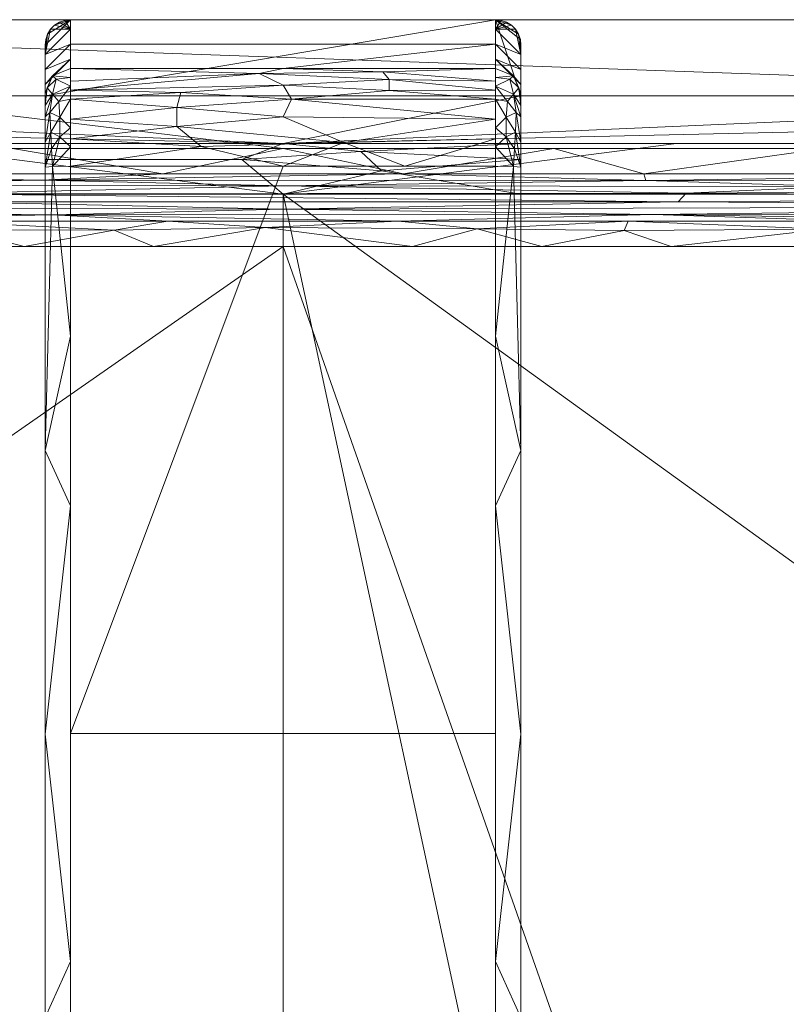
# Model space of a CAD drawing. Header units: millimetres. Extents: x -250 to 250, y 0 to 380.
# Tile 8 of 9: x -52 to 99, y 186 to 380. Entities that reach past the tile are written whole.
import ezdxf

# ---------------------------------------------------------------- set-up
doc = ezdxf.new("R2010")
doc.units = ezdxf.units.MM
doc.layers.add('A-GENM', color=13, linetype='Continuous')

# ---------------------------------------------------------------- blocks, each defined once
blk = doc.blocks.new('MODEL_CCASF514-1000410R0 - MODEL_CCASF514-1000410R0-443994-Preview')
at = {"layer": 'A-GENM', "lineweight": 9}
mesh = blk.add_polyface(dxfattribs=at)
corners = [(-210, 0, -10), (210, 0, -10), (230, -5.36, -10), (244.64, -20, -10), (250, -40, -10), (250, -340, -10), (244.64, -360, -10), (230, -374.64, -10), (210, -380, -10), (-210, -380, -10), (-230, -374.64, -10), (-244.64, -360, -10), (-250, -340, -10), (-250, -40, -10), (-244.64, -20, -10), (-230, -5.36, -10), (235, -34.95, -10), (234.5, -30.51, -10), (233.03, -26.29, -10), (230.66, -22.51, -10), (227.5, -19.35, -10), (223.71, -16.97, -10), (219.49, -15.5, -10), (215.05, -15, -10), (-215.05, -15, -10), (-219.49, -15.5, -10), (-223.71, -16.97, -10), (-227.49, -19.34, -10), (-230.65, -22.5, -10), (-233.03, -26.29, -10), (-234.5, -30.51, -10), (-235, -34.95, -10), (-235, -190, -10), (-235, -345.05, -10), (-234.5, -349.49, -10), (-233.03, -353.71, -10), (-230.66, -357.49, -10), (-227.5, -360.65, -10), (-223.71, -363.03, -10), (-219.49, -364.5, -10), (-215.05, -365, -10), (215.05, -365, -10), (219.49, -364.5, -10), (223.71, -363.03, -10), (227.49, -360.66, -10), (230.65, -357.5, -10), (233.03, -353.71, -10), (234.5, -349.49, -10), (235, -345.05, -10)]
mesh.append_faces([[corners[k] for k in face] for face in [(9, 40, 8), (33, 12, 32), (31, 13, 30), (27, 15, 26), (23, 1, 22)]], dxfattribs={"vtx0": -1, "vtx1": -1})
mesh.append_faces([[corners[k] for k in face] for face in [(10, 38, 39), (34, 11, 12, 33), (11, 36, 37), (7, 43, 44), (7, 44, 45), (6, 46, 47, 5), (13, 31, 32, 12), (14, 29, 30, 13), (14, 28, 29), (15, 27, 28, 14), (0, 24, 25), (2, 21, 22, 1)]], dxfattribs={"vtx0": -1, "vtx2": -1})
mesh.append_faces([[corners[k] for k in face] for face in [(5, 47, 48, 16)]], dxfattribs={"vtx0": -1, "vtx3": -1})
mesh.append_faces([[corners[k] for k in face] for face in [(35, 36, 11), (34, 35, 11), (41, 42, 8, 40), (18, 19, 3), (19, 20, 3)]], dxfattribs={"vtx1": -1, "vtx2": -1})
mesh.append_faces([[corners[k] for k in face] for face in [(37, 38, 10, 11), (39, 40, 9, 10), (7, 8, 42, 43), (45, 46, 6, 7), (25, 26, 15, 0), (17, 18, 3, 4), (16, 17, 4, 5), (0, 1, 23, 24), (20, 21, 2, 3)]], dxfattribs={"vtx1": -1, "vtx3": -1})
mesh = blk.add_polyface(dxfattribs=at)
corners = [(-250, -40), (-250, -340), (-244.64, -360), (-230, -374.64), (-210, -380), (210, -380), (230, -374.64), (244.64, -360), (250, -340), (250, -40), (244.64, -20), (230, -5.36), (210, 0), (-210, 0), (-230, -5.36), (-244.64, -20), (0, -25.34), (106.58, -25.34), (213.17, -25.34), (223.77, -29.73), (228.16, -40.33), (228.16, -190), (228.16, -339.67), (223.77, -350.27), (213.17, -354.66), (0, -354.66), (-213.17, -354.66), (-223.77, -350.27), (-228.16, -339.67), (-228.16, -190), (-228.16, -40.33), (-223.77, -29.73), (-213.17, -25.34), (-106.58, -25.34)]
mesh.append_faces([[corners[k] for k in face] for face in [(19, 11, 18)]], dxfattribs={"vtx0": -1, "vtx1": -1})
mesh.append_faces([[corners[k] for k in face] for face in [(30, 15, 0, 29), (31, 14, 15, 30), (32, 13, 14, 31), (6, 23, 24, 5), (7, 22, 23, 6), (8, 21, 22, 7), (21, 8, 9), (18, 11, 12, 17)]], dxfattribs={"vtx0": -1, "vtx2": -1})
mesh.append_faces([[corners[k] for k in face] for face in [(13, 32, 33, 16)]], dxfattribs={"vtx0": -1, "vtx3": -1})
mesh.append_faces([[corners[k] for k in face] for face in [(0, 1, 29), (24, 25, 5)]], dxfattribs={"vtx1": -1, "vtx2": -1})
mesh.append_faces([[corners[k] for k in face] for face in [(27, 28, 2, 3), (28, 29, 1, 2), (25, 26, 4, 5), (26, 27, 3, 4), (16, 17, 12, 13), (9, 10, 20, 21), (10, 11, 19, 20)]], dxfattribs={"vtx1": -1, "vtx3": -1})
mesh = blk.add_polyface(dxfattribs=at)
corners = [(-215.69, -44.29, -150), (-212.77, -37.23, -150), (-205.71, -34.31, -150), (0, -34.31, -150), (205.71, -34.31, -150), (212.77, -37.23, -150), (215.69, -44.29, -150), (215.69, -190, -150), (215.69, -335.71, -150), (212.77, -342.77, -150), (205.71, -345.69, -150), (0, -345.69, -150), (-205.71, -345.69, -150), (-212.77, -342.77, -150), (-215.69, -335.71, -150), (-215.69, -262.86, -150), (-215.69, -190, -150), (-215.69, -117.14, -150)]
mesh.append_faces([[corners[k] for k in face] for face in [(2, 17, 0, 1)]], dxfattribs={"vtx0": -1})
mesh.append_faces([[corners[k] for k in face] for face in [(3, 11, 16)]], dxfattribs={"vtx0": -1, "vtx1": -1, "vtx2": -1})
mesh.append_faces([[corners[k] for k in face] for face in [(3, 16, 17, 2), (7, 3, 4)]], dxfattribs={"vtx0": -1, "vtx2": -1})
mesh.append_faces([[corners[k] for k in face] for face in [(7, 10, 11, 3)]], dxfattribs={"vtx0": -1, "vtx2": -1, "vtx3": -1})
mesh.append_faces([[corners[k] for k in face] for face in [(11, 12, 15, 16)]], dxfattribs={"vtx1": -1, "vtx3": -1})
mesh.append_faces([[corners[k] for k in face] for face in [(8, 9, 10, 7)]], dxfattribs={"vtx2": -1})
mesh.append_faces([[corners[k] for k in face] for face in [(12, 13, 14, 15), (4, 5, 6, 7)]], dxfattribs={"vtx3": -1})
mesh = blk.add_polyface(dxfattribs=at)
corners = [(0, -44.66, -140), (-101.92, -44.66, -140), (-203.83, -44.66, -140), (-207.37, -46.13, -140), (-208.84, -49.67, -140), (-208.84, -190, -140), (-208.84, -330.33, -140), (-207.37, -333.87, -140), (-203.83, -335.34, -140), (0, -335.34, -140), (203.83, -335.34, -140), (207.37, -333.87, -140), (208.84, -330.33, -140), (208.84, -190, -140), (208.84, -49.67, -140), (207.37, -46.13, -140), (203.83, -44.66, -140), (101.92, -44.66, -140)]
mesh.append_faces([[corners[k] for k in face] for face in [(9, 13, 17, 0)]], dxfattribs={"vtx0": -1, "vtx1": -1, "vtx3": -1})
mesh.append_faces([[corners[k] for k in face] for face in [(9, 0, 1), (13, 9, 10)]], dxfattribs={"vtx0": -1, "vtx2": -1})
mesh.append_faces([[corners[k] for k in face] for face in [(5, 8, 9, 1)]], dxfattribs={"vtx0": -1, "vtx2": -1, "vtx3": -1})
mesh.append_faces([[corners[k] for k in face] for face in [(4, 5, 1), (13, 14, 17)]], dxfattribs={"vtx1": -1, "vtx2": -1})
mesh.append_faces([[corners[k] for k in face] for face in [(6, 7, 8, 5), (2, 3, 4, 1)]], dxfattribs={"vtx2": -1})
mesh.append_faces([[corners[k] for k in face] for face in [(10, 11, 12, 13), (14, 15, 16, 17)]], dxfattribs={"vtx3": -1})
mesh = blk.add_polyface(dxfattribs=at)
corners = [(-46.84, -345.69, -150), (0, -345.69, -150), (46.84, -345.69, -150), (46.84, -127.83, -150), (-46.84, -127.83, -150)]
mesh.append_faces([[corners[k] for k in face] for face in [(4, 0, 1)]], dxfattribs={"vtx2": -1})
mesh.append_faces([[corners[k] for k in face] for face in [(1, 2, 3, 4)]], dxfattribs={"vtx3": -1})
mesh = blk.add_polyface(dxfattribs=at)
corners = [(-46.84, -374.99, -10), (-46.84, -365, -10), (-46.84, -355.66, -140.71), (-46.84, -352.5, -147.32), (-46.84, -345.69, -150), (-46.84, -127.83, -150), (-46.84, -127.83, -165.82), (-46.84, -239.4, -161.92), (-46.84, -350.97, -158.01), (-46.84, -360.86, -153.82), (-46.84, -365.41, -144.09), (-46.84, -370.2, -77.04)]
mesh.append_faces([[corners[k] for k in face] for face in [(3, 9, 10, 2), (2, 10, 11)]], dxfattribs={"vtx0": -1, "vtx2": -1})
mesh.append_faces([[corners[k] for k in face] for face in [(6, 7, 5)]], dxfattribs={"vtx1": -1})
mesh.append_faces([[corners[k] for k in face] for face in [(4, 5, 7, 8), (3, 4, 8, 9)]], dxfattribs={"vtx1": -1, "vtx3": -1})
mesh.append_faces([[corners[k] for k in face] for face in [(11, 0, 1, 2)]], dxfattribs={"vtx3": -1})
mesh = blk.add_polyface(dxfattribs=at)
corners = [(-41.84, -351.15, -163.01), (-45.38, -351.1, -161.54), (-46.84, -350.97, -158.01), (-46.84, -239.4, -161.92), (-46.84, -127.83, -165.82), (-46.72, -127.83, -166.93), (-46.35, -127.83, -167.99), (-45.75, -127.83, -168.94), (-44.96, -127.83, -169.73), (-44.01, -127.83, -170.33), (-42.96, -127.83, -170.7), (-41.84, -127.83, -170.83), (-41.84, -239.49, -166.92), (-41.84, -194.64, -168.49), (-46.84, -183.62, -163.87), (-41.84, -161.24, -169.66), (-46.84, -161.24, -164.65), (-41.84, -284.34, -165.35), (-46.84, -295.19, -159.96), (-41.84, -317.74, -164.18)]
mesh.append_faces([[corners[k] for k in face] for face in [(5, 16, 4)]], dxfattribs={"vtx0": -1})
mesh.append_faces([[corners[k] for k in face] for face in [(10, 15, 9), (19, 18, 17), (13, 14, 15), (6, 16, 5)]], dxfattribs={"vtx0": -1, "vtx1": -1})
mesh.append_faces([[corners[k] for k in face] for face in [(7, 15, 16), (18, 19, 1)]], dxfattribs={"vtx0": -1, "vtx1": -1, "vtx2": -1})
mesh.append_faces([[corners[k] for k in face] for face in [(15, 14, 16), (15, 8, 9), (13, 3, 14), (15, 7, 8)]], dxfattribs={"vtx0": -1, "vtx2": -1})
mesh.append_faces([[corners[k] for k in face] for face in [(3, 13, 12, 17)]], dxfattribs={"vtx0": -1, "vtx3": -1})
mesh.append_faces([[corners[k] for k in face] for face in [(6, 7, 16), (18, 3, 17)]], dxfattribs={"vtx1": -1, "vtx2": -1})
mesh.append_faces([[corners[k] for k in face] for face in [(10, 11, 15), (19, 0, 1), (1, 2, 18)]], dxfattribs={"vtx2": -1})
mesh = blk.add_polyface(dxfattribs=at)
corners = [(41.84, -351.15, -163.01), (0, -351.15, -163.01), (-41.84, -351.15, -163.01), (-41.84, -239.49, -166.92), (-41.84, -127.83, -170.83), (41.84, -127.83, -170.83), (41.84, -239.49, -166.92)]
mesh.append_faces([[corners[k] for k in face] for face in [(0, 1, 6)]], dxfattribs={"vtx1": -1})
mesh.append_faces([[corners[k] for k in face] for face in [(1, 2, 3, 6)]], dxfattribs={"vtx2": -1, "vtx3": -1})
mesh.append_faces([[corners[k] for k in face] for face in [(3, 4, 5, 6)]], dxfattribs={"vtx3": -1})
mesh = blk.add_polyface(dxfattribs=at)
corners = [(41.84, -351.15, -163.01), (41.84, -239.49, -166.92), (41.84, -127.83, -170.83), (42.96, -127.83, -170.7), (44.01, -127.83, -170.33), (44.96, -127.83, -169.73), (45.75, -127.83, -168.94), (46.35, -127.83, -167.99), (46.72, -127.83, -166.94), (46.84, -127.83, -165.82), (46.84, -239.4, -161.92), (46.84, -350.97, -158.01), (45.38, -351.1, -161.54), (41.84, -194.64, -168.49), (46.84, -183.62, -163.87), (41.84, -161.24, -169.66), (46.84, -161.24, -164.65), (41.84, -284.34, -165.35), (46.84, -295.19, -159.96), (41.84, -317.74, -164.18)]
mesh.append_faces([[corners[k] for k in face] for face in [(4, 15, 3), (17, 18, 19), (15, 14, 13), (8, 16, 7)]], dxfattribs={"vtx0": -1, "vtx1": -1})
mesh.append_faces([[corners[k] for k in face] for face in [(16, 15, 6), (12, 19, 18)]], dxfattribs={"vtx0": -1, "vtx1": -1, "vtx2": -1})
mesh.append_faces([[corners[k] for k in face] for face in [(16, 6, 7), (17, 10, 18)]], dxfattribs={"vtx0": -1, "vtx2": -1})
mesh.append_faces([[corners[k] for k in face] for face in [(9, 16, 8)]], dxfattribs={"vtx1": -1})
mesh.append_faces([[corners[k] for k in face] for face in [(1, 13, 10, 17), (16, 14, 15), (4, 5, 15), (14, 10, 13), (5, 6, 15)]], dxfattribs={"vtx1": -1, "vtx2": -1})
mesh.append_faces([[corners[k] for k in face] for face in [(15, 2, 3), (12, 0, 19), (18, 11, 12)]], dxfattribs={"vtx2": -1})
mesh = blk.add_polyface(dxfattribs=at)
corners = [(46.84, -365.41, -144.09), (46.84, -360.86, -153.82), (46.84, -350.97, -158.01), (46.84, -239.4, -161.92), (46.84, -127.83, -165.82), (46.84, -127.83, -150), (46.84, -345.69, -150), (46.84, -352.5, -147.32), (46.84, -355.66, -140.71), (46.84, -365, -10), (46.84, -374.99, -10), (46.84, -370.2, -77.04)]
mesh.append_faces([[corners[k] for k in face] for face in [(2, 6, 7, 1), (6, 2, 3)]], dxfattribs={"vtx0": -1, "vtx2": -1})
mesh.append_faces([[corners[k] for k in face] for face in [(10, 11, 9)]], dxfattribs={"vtx1": -1})
mesh.append_faces([[corners[k] for k in face] for face in [(11, 0, 8, 9), (7, 8, 0, 1)]], dxfattribs={"vtx1": -1, "vtx3": -1})
mesh.append_faces([[corners[k] for k in face] for face in [(3, 4, 5, 6)]], dxfattribs={"vtx3": -1})
mesh = blk.add_polyface(dxfattribs=at)
corners = [(-203.83, -335.34, -140), (-203.83, -338.75, -138.66), (-203.83, -340.33, -135.36), (-158.54, -340.33, -135.36), (-113.24, -340.33, -135.36), (-67.94, -340.33, -135.36), (-22.65, -340.33, -135.36), (22.65, -340.33, -135.36), (67.94, -340.33, -135.36), (113.24, -340.33, -135.36), (158.54, -340.33, -135.36), (203.83, -340.33, -135.36), (203.83, -338.75, -138.66), (203.83, -335.34, -140), (0, -335.34, -140), (101.92, -335.34, -140), (-101.92, -335.34, -140), (152.87, -335.34, -140), (-152.87, -335.34, -140), (181.26, -335.34, -140), (-181.26, -335.34, -140), (50.96, -335.34, -140), (-50.96, -335.34, -140), (167.07, -338.63, -138.77), (133.87, -338.81, -138.6), (-167.07, -338.63, -138.77), (-133.87, -338.81, -138.6), (106.59, -338.77, -138.64), (76.44, -335.34, -140), (63.7, -338.61, -138.79), (33.24, -338.55, -138.84), (3.49, -339.08, -138.33), (-25.48, -335.34, -140), (-38.22, -338.83, -138.59), (-67.19, -338.49, -138.89), (-76.44, -335.34, -140), (25.48, -335.34, -140), (-106.59, -338.77, -138.64), (127.39, -335.34, -140), (-127.39, -335.34, -140)]
mesh.append_faces([[corners[k] for k in face] for face in [(17, 23, 19), (4, 26, 3)]], dxfattribs={"vtx0": -1, "vtx1": -1})
mesh.append_faces([[corners[k] for k in face] for face in [(24, 23, 17), (26, 37, 39), (19, 23, 12), (3, 26, 25), (29, 30, 8), (24, 38, 27), (23, 24, 10), (27, 9, 24), (33, 22, 34), (33, 31, 32), (1, 25, 20), (8, 27, 29), (26, 4, 37), (21, 30, 29), (18, 25, 26), (28, 29, 27), (7, 30, 31), (30, 36, 31), (6, 31, 33), (5, 33, 34), (34, 35, 37), (34, 37, 5)]], dxfattribs={"vtx0": -1, "vtx1": -1, "vtx2": -1})
mesh.append_faces([[corners[k] for k in face] for face in [(23, 11, 12), (23, 10, 11), (27, 8, 9), (29, 28, 21), (31, 6, 7), (33, 5, 6), (34, 22, 35), (30, 21, 36), (24, 17, 38)]], dxfattribs={"vtx0": -1, "vtx2": -1})
mesh.append_faces([[corners[k] for k in face] for face in [(2, 3, 25), (18, 20, 25), (32, 22, 33), (39, 18, 26), (16, 39, 37, 35), (1, 2, 25), (9, 10, 24), (15, 28, 27, 38), (7, 8, 30), (14, 32, 31, 36), (4, 5, 37)]], dxfattribs={"vtx1": -1, "vtx2": -1})
mesh.append_faces([[corners[k] for k in face] for face in [(20, 0, 1), (12, 13, 19)]], dxfattribs={"vtx2": -1})
mesh = blk.add_polyface(dxfattribs=at)
corners = [(-203.83, -340.33, -135.36), (-208.5, -345, -70), (-213.17, -349.67, -4.64), (-165.8, -349.67, -4.64), (-118.43, -349.67, -4.64), (-71.06, -349.67, -4.64), (-23.69, -349.67, -4.64), (23.69, -349.67, -4.64), (71.06, -349.67, -4.64), (118.43, -349.67, -4.64), (165.8, -349.67, -4.64), (213.17, -349.67, -4.64), (208.5, -345, -70), (203.83, -340.33, -135.36), (158.54, -340.33, -135.36), (113.24, -340.33, -135.36), (67.94, -340.33, -135.36), (22.65, -340.33, -135.36), (-22.65, -340.33, -135.36), (-67.94, -340.33, -135.36), (-113.24, -340.33, -135.36), (-158.54, -340.33, -135.36), (206.77, -343.27, -94.19), (210.23, -346.73, -45.81), (-206.77, -343.27, -94.19), (-210.23, -346.73, -45.81), (0, -342.7, -102.14), (0, -347.27, -38.27), (205.3, -341.8, -114.77), (211.7, -348.2, -25.23), (-205.3, -341.8, -114.77), (-211.7, -348.2, -25.23), (45.3, -341.56, -118.18), (47.37, -348.42, -22.08), (-72.77, -341.66, -116.8), (-71.44, -348.33, -23.33), (113.03, -347.39, -36.61), (69.86, -345.74, -59.7), (-79.37, -345.85, -58.16), (-77.79, -344.15, -81.85), (65.37, -344.13, -82.16), (-108.94, -347.18, -39.42)]
mesh.append_faces([[corners[k] for k in face] for face in [(3, 31, 2)]], dxfattribs={"vtx0": -1})
mesh.append_faces([[corners[k] for k in face] for face in [(6, 35, 5), (18, 32, 17), (24, 34, 30), (28, 32, 22), (25, 38, 1), (31, 41, 25)]], dxfattribs={"vtx0": -1, "vtx1": -1})
mesh.append_faces([[corners[k] for k in face] for face in [(35, 31, 3), (35, 41, 31), (35, 33, 27), (25, 41, 38), (15, 32, 28), (33, 36, 27), (39, 40, 26), (34, 32, 18), (30, 34, 21), (29, 36, 33), (27, 37, 38), (23, 37, 36), (32, 34, 26), (24, 26, 34), (9, 29, 33), (35, 6, 33), (22, 32, 26), (37, 27, 36), (41, 35, 27), (38, 39, 1), (37, 40, 39), (37, 39, 38), (24, 39, 26), (12, 40, 37), (22, 26, 40), (38, 41, 27)]], dxfattribs={"vtx0": -1, "vtx1": -1, "vtx2": -1})
mesh.append_faces([[corners[k] for k in face] for face in [(37, 23, 12), (33, 6, 7), (34, 20, 21), (36, 29, 23), (40, 12, 22)]], dxfattribs={"vtx0": -1, "vtx2": -1})
mesh.append_faces([[corners[k] for k in face] for face in [(34, 18, 19, 20), (33, 7, 8, 9), (32, 15, 16, 17), (35, 3, 4, 5)]], dxfattribs={"vtx0": -1, "vtx3": -1})
mesh.append_faces([[corners[k] for k in face] for face in [(24, 1, 39)]], dxfattribs={"vtx1": -1, "vtx2": -1})
mesh.append_faces([[corners[k] for k in face] for face in [(10, 11, 29, 9), (21, 0, 30)]], dxfattribs={"vtx2": -1})
mesh.append_faces([[corners[k] for k in face] for face in [(28, 13, 14, 15)]], dxfattribs={"vtx3": -1})
mesh = blk.add_polyface(dxfattribs=at)
corners = [(-205.71, -345.69, -150), (0, -345.69, -150), (205.71, -345.69, -150), (205.71, -352.5, -147.32), (205.71, -355.66, -140.71), (0, -355.66, -140.71), (-205.71, -355.66, -140.71), (-205.71, -352.5, -147.32), (-77.43, -355.66, -140.71), (-102.86, -345.69, -150), (77.43, -355.66, -140.71), (102.86, -345.69, -150), (-141.57, -355.66, -140.71), (141.57, -355.66, -140.71)]
mesh.append_faces([[corners[k] for k in face] for face in [(9, 12, 7), (3, 13, 11)]], dxfattribs={"vtx0": -1, "vtx1": -1, "vtx2": -1})
mesh.append_faces([[corners[k] for k in face] for face in [(10, 1, 11, 13)]], dxfattribs={"vtx0": -1, "vtx2": -1})
mesh.append_faces([[corners[k] for k in face] for face in [(5, 8, 1, 10)]], dxfattribs={"vtx1": -1, "vtx2": -1})
mesh.append_faces([[corners[k] for k in face] for face in [(8, 12, 9, 1)]], dxfattribs={"vtx1": -1, "vtx3": -1})
mesh.append_faces([[corners[k] for k in face] for face in [(11, 2, 3), (3, 4, 13), (7, 0, 9), (12, 6, 7)]], dxfattribs={"vtx2": -1})
mesh = blk.add_polyface(dxfattribs=at)
corners = [(-46.84, -345.69, -150), (-46.84, -352.5, -147.32), (-46.84, -355.66, -140.71), (0, -355.66, -140.71), (46.84, -355.66, -140.71), (46.84, -352.5, -147.32), (46.84, -345.69, -150), (0, -345.69, -150), (8.11, -352.5, -147.32), (-21.54, -355.66, -140.71), (-19.37, -350.25, -148.9), (-15.34, -354.05, -145.48)]
mesh.append_faces([[corners[k] for k in face] for face in [(1, 10, 0)]], dxfattribs={"vtx0": -1, "vtx1": -1})
mesh.append_faces([[corners[k] for k in face] for face in [(11, 10, 1), (8, 10, 11), (8, 11, 3), (7, 10, 8)]], dxfattribs={"vtx0": -1, "vtx1": -1, "vtx2": -1})
mesh.append_faces([[corners[k] for k in face] for face in [(10, 7, 0), (11, 1, 2)]], dxfattribs={"vtx0": -1, "vtx2": -1})
mesh.append_faces([[corners[k] for k in face] for face in [(6, 7, 8, 5), (4, 5, 8, 3), (9, 3, 11, 2)]], dxfattribs={"vtx1": -1, "vtx2": -1})
mesh = blk.add_polyface(dxfattribs=at)
corners = [(213.17, -349.67, -4.64), (165.8, -349.67, -4.64), (118.43, -349.67, -4.64), (71.06, -349.67, -4.64), (23.69, -349.67, -4.64), (-23.69, -349.67, -4.64), (-71.06, -349.67, -4.64), (-118.43, -349.67, -4.64), (-165.8, -349.67, -4.64), (-213.17, -349.67, -4.64), (-213.17, -351.25, -1.34), (-213.17, -354.66, 0), (0, -354.66, 0), (213.17, -354.66, 0), (213.17, -351.25, -1.34), (-106.58, -354.66, 0), (106.58, -354.66, 0), (53.29, -354.66, 0), (-53.29, -354.66, 0), (159.88, -354.66, 0), (-159.88, -354.66, 0), (79.94, -354.66, 0)]
mesh.append_faces([[corners[k] for k in face] for face in [(1, 14, 0), (20, 10, 11)]], dxfattribs={"vtx0": -1})
mesh.append_faces([[corners[k] for k in face] for face in [(4, 17, 3), (17, 4, 12), (12, 5, 18), (2, 19, 1), (3, 16, 2), (8, 20, 7), (15, 7, 20), (6, 18, 5)]], dxfattribs={"vtx0": -1, "vtx1": -1})
mesh.append_faces([[corners[k] for k in face] for face in [(1, 19, 14), (10, 20, 8)]], dxfattribs={"vtx0": -1, "vtx1": -1, "vtx2": -1})
mesh.append_faces([[corners[k] for k in face] for face in [(12, 4, 5), (6, 15, 18)]], dxfattribs={"vtx0": -1, "vtx2": -1})
mesh.append_faces([[corners[k] for k in face] for face in [(3, 17, 21, 16)]], dxfattribs={"vtx0": -1, "vtx3": -1})
mesh.append_faces([[corners[k] for k in face] for face in [(6, 7, 15), (16, 19, 2)]], dxfattribs={"vtx1": -1, "vtx2": -1})
mesh.append_faces([[corners[k] for k in face] for face in [(19, 13, 14), (8, 9, 10)]], dxfattribs={"vtx2": -1})
mesh = blk.add_polyface(dxfattribs=at)
corners = [(-41.84, -370.4, -144.44), (-45.38, -368.94, -144.34), (-46.84, -365.41, -144.09), (-46.84, -360.86, -153.82), (-46.84, -350.97, -158.01), (-45.38, -351.1, -161.54), (-41.84, -351.15, -163.01), (-41.84, -364.33, -157.42), (-41.84, -366.9, -151.92), (-41.84, -358.74, -159.79), (-45.38, -365.36, -154.03), (-45.74, -357.85, -159.57), (-41.84, -368.65, -148.18), (-44.65, -368.31, -149.89), (-46.84, -363.13, -148.95), (-46.43, -366.56, -148.43), (-41.84, -354.95, -161.4), (-43.91, -356.96, -161.46), (-43.94, -360.81, -159.58), (-45.92, -361.74, -156.91), (-45.57, -354.55, -160.89), (-44.16, -363.88, -157.06), (-46.84, -355.92, -155.91)]
mesh.append_faces([[corners[k] for k in face] for face in [(12, 13, 8), (8, 21, 7), (2, 15, 1), (14, 15, 2), (9, 17, 16)]], dxfattribs={"vtx0": -1, "vtx1": -1})
mesh.append_faces([[corners[k] for k in face] for face in [(17, 20, 5), (9, 18, 17), (8, 13, 10), (16, 17, 5), (10, 15, 14), (17, 11, 20), (21, 10, 19), (19, 18, 21), (13, 1, 15), (13, 12, 1), (13, 15, 10), (11, 17, 18), (19, 11, 18), (22, 11, 19), (19, 10, 3), (20, 11, 4), (10, 21, 8), (21, 18, 7)]], dxfattribs={"vtx0": -1, "vtx1": -1, "vtx2": -1})
mesh.append_faces([[corners[k] for k in face] for face in [(18, 9, 7), (20, 4, 5)]], dxfattribs={"vtx0": -1, "vtx2": -1})
mesh.append_faces([[corners[k] for k in face] for face in [(14, 3, 10), (3, 22, 19), (22, 4, 11)]], dxfattribs={"vtx1": -1, "vtx2": -1})
mesh.append_faces([[corners[k] for k in face] for face in [(12, 0, 1), (5, 6, 16)]], dxfattribs={"vtx2": -1})
mesh = blk.add_polyface(dxfattribs=at)
corners = [(41.84, -370.4, -144.44), (0, -370.4, -144.44), (-41.84, -370.4, -144.44), (-41.84, -364.33, -157.42), (-41.84, -351.15, -163.01), (0, -351.15, -163.01), (41.84, -351.15, -163.01), (41.84, -364.33, -157.42), (41.84, -356.52, -160.73), (-41.84, -367.92, -149.73), (-41.84, -356.52, -160.73), (41.84, -367.92, -149.73), (0, -360.91, -160.07), (0, -367.1, -154.09), (-23.95, -351.15, -163.01), (-11.98, -355.81, -162.29), (16.11, -355.03, -162.49), (41.84, -360.43, -159.07), (20.92, -359, -161.1), (20.92, -362.69, -158.83), (-1.66, -364.33, -157.42), (20.09, -365.66, -156), (41.84, -366.13, -153.57), (-41.84, -366.13, -153.57), (-20.92, -368.2, -152.22), (4.69, -369.38, -149.48), (-19.62, -369.74, -148.28), (-20.92, -366.09, -155.48), (-41.84, -360.43, -159.07)]
mesh.append_faces([[corners[k] for k in face] for face in [(3, 27, 23), (28, 20, 3), (8, 16, 6), (1, 25, 0), (11, 25, 22), (9, 26, 2)]], dxfattribs={"vtx0": -1, "vtx1": -1})
mesh.append_faces([[corners[k] for k in face] for face in [(24, 27, 13), (21, 22, 13), (10, 14, 15), (19, 7, 21), (21, 20, 19), (16, 15, 5), (25, 24, 13), (19, 12, 18), (12, 15, 18), (18, 16, 8), (16, 18, 15), (17, 19, 18), (20, 12, 19), (28, 12, 20), (27, 24, 23), (21, 13, 20), (26, 24, 25), (22, 25, 13), (24, 26, 9), (26, 25, 1), (27, 20, 13), (20, 27, 3), (12, 28, 15)]], dxfattribs={"vtx0": -1, "vtx1": -1, "vtx2": -1})
mesh.append_faces([[corners[k] for k in face] for face in [(16, 5, 6), (25, 11, 0), (15, 28, 10), (26, 1, 2), (18, 8, 17), (15, 14, 5), (21, 7, 22)]], dxfattribs={"vtx0": -1, "vtx2": -1})
mesh.append_faces([[corners[k] for k in face] for face in [(17, 7, 19), (9, 23, 24)]], dxfattribs={"vtx1": -1, "vtx2": -1})
mesh.append_faces([[corners[k] for k in face] for face in [(10, 4, 14)]], dxfattribs={"vtx2": -1})
mesh = blk.add_polyface(dxfattribs=at)
corners = [(41.84, -370.4, -144.44), (41.84, -364.33, -157.42), (41.84, -351.15, -163.01), (45.38, -351.1, -161.54), (46.84, -350.97, -158.01), (46.84, -360.86, -153.82), (46.84, -365.41, -144.09), (45.38, -368.94, -144.34), (41.84, -366.9, -151.92), (41.84, -358.74, -159.79), (45.38, -365.36, -154.03), (45.74, -357.85, -159.57), (41.84, -368.65, -148.18), (44.65, -368.31, -149.89), (46.84, -363.13, -148.95), (46.43, -366.56, -148.43), (41.84, -354.95, -161.4), (43.91, -356.96, -161.46), (43.94, -360.81, -159.58), (45.92, -361.74, -156.91), (45.57, -354.55, -160.89), (44.16, -363.88, -157.06), (46.84, -355.92, -155.91)]
mesh.append_faces([[corners[k] for k in face] for face in [(8, 13, 12), (1, 21, 8), (7, 15, 6), (6, 15, 14), (16, 17, 9)]], dxfattribs={"vtx0": -1, "vtx1": -1})
mesh.append_faces([[corners[k] for k in face] for face in [(3, 20, 17), (17, 18, 9), (10, 13, 8), (3, 17, 16), (14, 15, 10), (20, 11, 17), (19, 10, 21), (21, 18, 19), (15, 7, 13), (7, 12, 13), (10, 15, 13), (18, 17, 11), (18, 11, 19), (19, 11, 22), (5, 10, 19), (4, 11, 20), (8, 21, 10), (1, 18, 21)]], dxfattribs={"vtx0": -1, "vtx1": -1, "vtx2": -1})
mesh.append_faces([[corners[k] for k in face] for face in [(10, 5, 14), (19, 22, 5), (11, 4, 22)]], dxfattribs={"vtx0": -1, "vtx2": -1})
mesh.append_faces([[corners[k] for k in face] for face in [(1, 9, 18), (3, 4, 20)]], dxfattribs={"vtx1": -1, "vtx2": -1})
mesh.append_faces([[corners[k] for k in face] for face in [(7, 0, 12), (16, 2, 3)]], dxfattribs={"vtx2": -1})
mesh = blk.add_polyface(dxfattribs=at)
corners = [(-205.71, -355.66, -140.71), (0, -355.66, -140.71), (205.71, -355.66, -140.71), (210.38, -360.33, -75.36), (215.05, -365, -10), (-215.05, -365, -10), (-210.38, -360.33, -75.36)]
mesh.append_faces([[corners[k] for k in face] for face in [(1, 6, 0)]], dxfattribs={"vtx0": -1})
mesh.append_faces([[corners[k] for k in face] for face in [(1, 4, 5), (1, 5, 6), (1, 3, 4)]], dxfattribs={"vtx0": -1, "vtx2": -1})
mesh.append_faces([[corners[k] for k in face] for face in [(2, 3, 1)]], dxfattribs={"vtx1": -1})
mesh = blk.add_polyface(dxfattribs=at)
corners = [(-46.84, -355.66, -140.71), (-46.84, -365, -10), (46.84, -365, -10), (46.84, -355.66, -140.71), (0, -355.66, -140.71)]
mesh.append_faces([[corners[k] for k in face] for face in [(0, 1, 4)]], dxfattribs={"vtx1": -1})
mesh.append_faces([[corners[k] for k in face] for face in [(2, 3, 4, 1)]], dxfattribs={"vtx2": -1})
mesh = blk.add_polyface(dxfattribs=at)
corners = [(46.84, -374.99, -10), (46.84, -365, -10), (-46.84, -365, -10), (-46.84, -374.99, -10), (-46.72, -376.1, -10), (-46.35, -377.16, -10), (-45.75, -378.11, -10), (-44.96, -378.9, -10), (-44.01, -379.5, -10), (-42.96, -379.87, -10), (-41.84, -380, -10), (41.84, -380, -10), (42.96, -379.87, -10), (44.02, -379.5, -10), (44.96, -378.9, -10), (45.75, -378.11, -10), (46.35, -377.16, -10), (46.72, -376.1, -10)]
mesh.append_faces([[corners[k] for k in face] for face in [(1, 10, 11, 0), (10, 4, 5)]], dxfattribs={"vtx0": -1, "vtx2": -1})
mesh.append_faces([[corners[k] for k in face] for face in [(11, 14, 15, 16), (11, 16, 17, 0), (10, 2, 3, 4)]], dxfattribs={"vtx0": -1, "vtx3": -1})
mesh.append_faces([[corners[k] for k in face] for face in [(6, 7, 10, 5), (1, 2, 10)]], dxfattribs={"vtx1": -1, "vtx2": -1})
mesh.append_faces([[corners[k] for k in face] for face in [(8, 9, 10, 7)]], dxfattribs={"vtx2": -1})
mesh.append_faces([[corners[k] for k in face] for face in [(11, 12, 13, 14)]], dxfattribs={"vtx3": -1})
mesh = blk.add_polyface(dxfattribs=at)
corners = [(-41.84, -380, -10), (-42.96, -379.87, -10), (-44.01, -379.5, -10), (-44.96, -378.9, -10), (-45.75, -378.11, -10), (-46.35, -377.16, -10), (-46.72, -376.1, -10), (-46.84, -374.99, -10), (-46.84, -370.2, -77.04), (-46.84, -365.41, -144.09), (-45.38, -368.94, -144.34), (-41.84, -370.4, -144.44), (-41.84, -375.2, -77.22), (-41.84, -378.15, -35.89), (-46.84, -373.14, -35.89), (-41.84, -372.25, -118.55), (-46.84, -367.26, -118.19)]
mesh.append_faces([[corners[k] for k in face] for face in [(5, 14, 4), (2, 13, 1), (16, 15, 8)]], dxfattribs={"vtx0": -1, "vtx1": -1})
mesh.append_faces([[corners[k] for k in face] for face in [(4, 14, 13), (15, 16, 10)]], dxfattribs={"vtx0": -1, "vtx1": -1, "vtx2": -1})
mesh.append_faces([[corners[k] for k in face] for face in [(13, 2, 3), (14, 12, 13), (8, 15, 12), (14, 5, 6)]], dxfattribs={"vtx0": -1, "vtx2": -1})
mesh.append_faces([[corners[k] for k in face] for face in [(0, 1, 13)]], dxfattribs={"vtx1": -1})
mesh.append_faces([[corners[k] for k in face] for face in [(3, 4, 13), (14, 8, 12)]], dxfattribs={"vtx1": -1, "vtx2": -1})
mesh.append_faces([[corners[k] for k in face] for face in [(10, 11, 15), (16, 9, 10), (6, 7, 14)]], dxfattribs={"vtx2": -1})
mesh = blk.add_polyface(dxfattribs=at)
corners = [(41.84, -380, -10), (41.84, -375.2, -77.22), (41.84, -370.4, -144.44), (45.38, -368.94, -144.34), (46.84, -365.41, -144.09), (46.84, -370.2, -77.04), (46.84, -374.99, -10), (46.72, -376.1, -10), (46.35, -377.16, -10), (45.75, -378.11, -10), (44.96, -378.9, -10), (44.02, -379.5, -10), (42.96, -379.87, -10), (41.84, -378.15, -35.89), (46.84, -373.14, -35.89), (41.84, -372.25, -118.55), (46.84, -367.26, -118.19)]
mesh.append_faces([[corners[k] for k in face] for face in [(13, 12, 0)]], dxfattribs={"vtx0": -1})
mesh.append_faces([[corners[k] for k in face] for face in [(9, 14, 8), (12, 13, 11), (5, 15, 16)]], dxfattribs={"vtx0": -1, "vtx1": -1})
mesh.append_faces([[corners[k] for k in face] for face in [(13, 14, 9), (3, 16, 15)]], dxfattribs={"vtx0": -1, "vtx1": -1, "vtx2": -1})
mesh.append_faces([[corners[k] for k in face] for face in [(13, 9, 10), (1, 5, 14)]], dxfattribs={"vtx0": -1, "vtx2": -1})
mesh.append_faces([[corners[k] for k in face] for face in [(10, 11, 13), (13, 1, 14), (1, 15, 5), (7, 8, 14)]], dxfattribs={"vtx1": -1, "vtx2": -1})
mesh.append_faces([[corners[k] for k in face] for face in [(15, 2, 3), (3, 4, 16), (14, 6, 7)]], dxfattribs={"vtx2": -1})
mesh = blk.add_polyface(dxfattribs=at)
corners = [(41.84, -380, -10), (-41.84, -380, -10), (-41.84, -375.2, -77.22), (-41.84, -370.4, -144.44), (0, -370.4, -144.44), (41.84, -370.4, -144.44), (41.84, -375.2, -77.22)]
mesh.append_faces([[corners[k] for k in face] for face in [(2, 3, 4), (0, 1, 2, 6)]], dxfattribs={"vtx2": -1})
mesh.append_faces([[corners[k] for k in face] for face in [(4, 5, 6, 2)]], dxfattribs={"vtx2": -1, "vtx3": -1})
mesh = blk.add_polyface(dxfattribs=at)
corners = [(-210, -380, -10), (210, -380, -10), (210, -380, -5), (210, -380), (-210, -380), (-210, -380, -5)]
mesh.append_faces([[corners[k] for k in face] for face in [(4, 5, 2, 3)]], dxfattribs={"vtx1": -1})
mesh.append_faces([[corners[k] for k in face] for face in [(0, 1, 2, 5)]], dxfattribs={"vtx2": -1})

msp = doc.modelspace()

# ---------------------------------------------------------------- block references
at = {"layer": 'A-GENM', "lineweight": 9, "rotation": 180}
msp.add_blockref('MODEL_CCASF514-1000410R0 - MODEL_CCASF514-1000410R0-443994-Preview', (0, 0, 850), dxfattribs=at)

doc.saveas('drawing.dxf')
